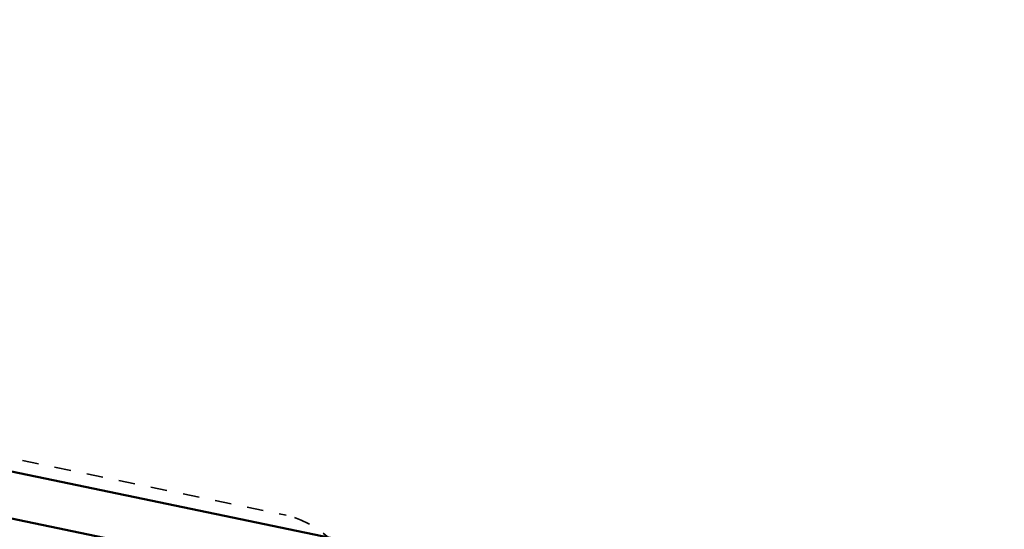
# Model space of a CAD drawing. Header units: millimetres. Extents: x 567 to 934, y -1 to 364.
# Tile 166 of 256: x 630 to 636, y 109 to 112. Entities that reach past the tile are written whole.
import ezdxf

# ---------------------------------------------------------------- set-up
doc = ezdxf.new("R2010")
doc.units = ezdxf.units.MM
doc.header["$MEASUREMENT"] = 0
doc.linetypes.add('Projeção', pattern=[0.0065, 0.005, -0.0015])
for name, color, linetype, lineweight in [('A-ANNO-SYMB', 7, 'Continuous', 9), ('A-WALL', 7, 'Continuous', 25), ('C-PROP-LINE', 7, 'Continuous', 25)]:
    doc.layers.add(name, color=color, linetype=linetype, lineweight=lineweight)

msp = doc.modelspace()

# ---------------------------------------------------------------- linework, layer by layer
at = {"layer": 'A-ANNO-SYMB', "color": 8, "linetype": 'Projeção', "lineweight": 35}
msp.add_line((617.9627, 111.8333), (631.7121, 108.9795), dxfattribs=at)
msp.add_arc((631.5866, 108.4273), 0.5663, 1.08506, 77.18899, dxfattribs=at)
at = {"layer": 'A-WALL', "color": 8, "lineweight": 50}
for p, q in [((632.0791, 108.8223), (607.2794, 113.9698)), ((627.9991, 109.3832), (631.6198, 108.6317))]:
    msp.add_line(p, q, dxfattribs=at)
at = {"layer": 'C-PROP-LINE', "color": 8}
msp.add_line((671.4841, 100.6433), (607.2794, 113.9698), dxfattribs=at)

doc.saveas('drawing.dxf')
